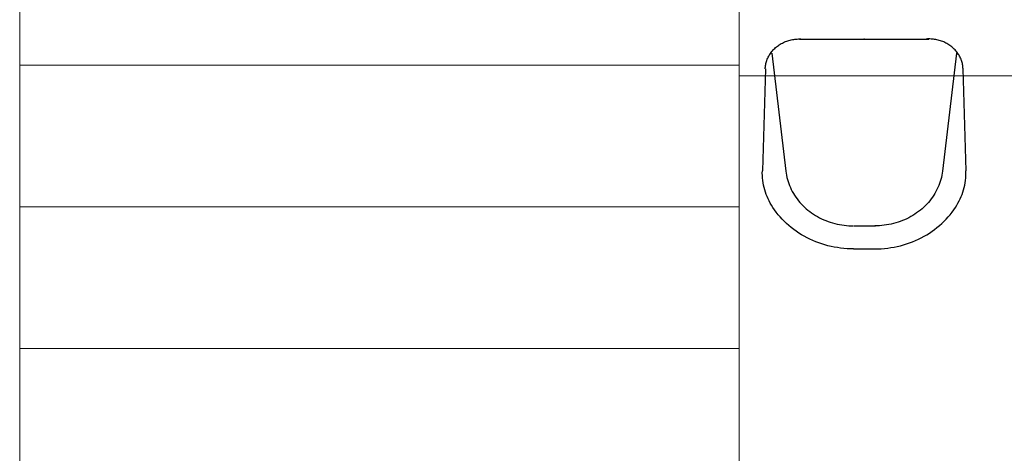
# Model space of a CAD drawing. Header units: millimetres. Extents: x -12988 to 25758, y 6227 to 71097.
# Tile 7 of 28: x 4364 to 4551, y 18150 to 18233. Entities that reach past the tile are written whole.
import ezdxf

# ---------------------------------------------------------------- set-up
doc = ezdxf.new("R2010")
doc.units = ezdxf.units.MM
doc.layers.add('!WYPOSAŻENIE', color=4, linetype='Continuous')
doc.layers.add('0! WIZJA', color=210, linetype='Continuous', lineweight=18)

# ---------------------------------------------------------------- blocks, each defined once
blk = doc.blocks.new('*U118')
at = {"layer": '!WYPOSAŻENIE'}
for p, q in [((-16.51, 18.64), (-16.33, 18.77)), ((-16.51, 18.64), (-16.33, 18.77)), ((-16.33, 18.77), (-16.15, 18.9)), ((-16.33, 18.77), (-16.15, 18.9)), ((-16.15, 18.9), (-15.96, 19.02)), ((-16.15, 18.9), (-15.96, 19.02)), ((-15.96, 19.02), (-15.77, 19.13)), ((-15.96, 19.02), (-15.77, 19.13)), ((-15.77, 19.13), (-15.57, 19.23)), ((-15.77, 19.13), (-15.57, 19.23)), ((-15.57, 19.23), (-15.37, 19.33)), ((-15.57, 19.23), (-15.37, 19.33)), ((-15.37, 19.33), (-15.16, 19.43)), ((-15.37, 19.33), (-15.16, 19.43)), ((-15.16, 19.43), (-14.96, 19.51)), ((-15.16, 19.43), (-14.96, 19.51)), ((-14.96, 19.51), (-14.74, 19.6)), ((-14.96, 19.51), (-14.74, 19.6)), ((-14.74, 19.6), (-14.53, 19.67)), ((-14.74, 19.6), (-14.53, 19.67)), ((-14.53, 19.67), (-14.31, 19.74)), ((-14.53, 19.67), (-14.31, 19.74)), ((-14.31, 19.74), (-14.09, 19.8)), ((-14.31, 19.74), (-14.09, 19.8)), ((-14.09, 19.8), (-13.87, 19.85)), ((-14.09, 19.8), (-13.87, 19.85)), ((-13.87, 19.85), (-13.65, 19.89)), ((-13.87, 19.85), (-13.65, 19.89)), ((-13.65, 19.89), (-13.42, 19.93)), ((-13.65, 19.89), (-13.42, 19.93)), ((-13.42, 19.93), (-13.2, 19.96)), ((-13.42, 19.93), (-13.2, 19.96)), ((-13.2, 19.96), (-12.97, 19.99)), ((-13.2, 19.96), (-12.97, 19.99)), ((-12.97, 19.99), (-12.74, 20)), ((-12.97, 19.99), (-12.74, 20)), ((-12.74, 20), (-12.51, 20.01)), ((-12.74, 20), (-12.51, 20.01)), ((-12.51, 20.01), (-12.28, 20.02)), ((-12.51, 20.01), (-12.28, 20.02)), ((12.32, 19.98), (-12.32, 19.98)), ((12.32, 19.98), (-12.32, 19.98)), ((-12.28, 20.02), (-12.05, 20.01)), ((-12.28, 20.02), (-12.05, 20.01)), ((-12.05, 20.01), (-11.82, 20)), ((-12.05, 20.01), (-11.82, 20)), ((12.05, 20.01), (11.82, 20)), ((12.05, 20.01), (11.82, 20)), ((12.28, 20.02), (12.05, 20.01)), ((12.28, 20.02), (12.05, 20.01)), ((12.51, 20.01), (12.28, 20.02)), ((12.51, 20.01), (12.28, 20.02)), ((12.74, 20), (12.51, 20.01)), ((12.74, 20), (12.51, 20.01)), ((12.97, 19.99), (12.74, 20)), ((12.97, 19.99), (12.74, 20)), ((13.2, 19.96), (12.97, 19.99)), ((13.2, 19.96), (12.97, 19.99)), ((13.42, 19.93), (13.2, 19.96)), ((13.42, 19.93), (13.2, 19.96)), ((13.65, 19.89), (13.42, 19.93)), ((13.65, 19.89), (13.42, 19.93)), ((13.87, 19.85), (13.65, 19.89)), ((13.87, 19.85), (13.65, 19.89)), ((14.09, 19.8), (13.87, 19.85)), ((14.09, 19.8), (13.87, 19.85)), ((14.31, 19.74), (14.09, 19.8)), ((14.31, 19.74), (14.09, 19.8)), ((14.53, 19.67), (14.31, 19.74)), ((14.53, 19.67), (14.31, 19.74)), ((14.74, 19.6), (14.53, 19.67)), ((14.74, 19.6), (14.53, 19.67)), ((14.96, 19.51), (14.74, 19.6)), ((14.96, 19.51), (14.74, 19.6)), ((15.16, 19.43), (14.96, 19.51)), ((15.16, 19.43), (14.96, 19.51)), ((15.37, 19.33), (15.16, 19.43)), ((15.37, 19.33), (15.16, 19.43)), ((15.57, 19.23), (15.37, 19.33)), ((15.57, 19.23), (15.37, 19.33)), ((15.77, 19.13), (15.57, 19.23)), ((15.77, 19.13), (15.57, 19.23)), ((15.96, 19.02), (15.77, 19.13)), ((15.96, 19.02), (15.77, 19.13)), ((16.15, 18.9), (15.96, 19.02)), ((16.15, 18.9), (15.96, 19.02)), ((16.33, 18.77), (16.15, 18.9)), ((16.33, 18.77), (16.15, 18.9)), ((16.51, 18.64), (16.33, 18.77)), ((16.51, 18.64), (16.33, 18.77)), ((-18.18, 16.7), (-18.08, 16.89)), ((-18.18, 16.7), (-18.08, 16.89)), ((-18.08, 16.89), (-17.97, 17.07)), ((-18.08, 16.89), (-17.97, 17.07)), ((-17.97, 17.07), (-17.85, 17.24)), ((-17.97, 17.07), (-17.85, 17.24)), ((-17.85, 17.24), (-17.73, 17.42)), ((-17.85, 17.24), (-17.73, 17.42)), ((-17.73, 17.42), (-17.6, 17.59)), ((-17.73, 17.42), (-17.6, 17.59)), ((-17.6, 17.59), (-17.46, 17.75)), ((-17.6, 17.59), (-17.46, 17.75)), ((-17.56, 17.29), (-14.92, -5.19)), ((-17.56, 17.29), (-14.92, -5.19)), ((-17.46, 17.75), (-17.32, 17.91)), ((-17.46, 17.75), (-17.32, 17.91)), ((-17.32, 17.91), (-17.17, 18.07)), ((-17.32, 17.91), (-17.17, 18.07)), ((-17.17, 18.07), (-17.01, 18.22)), ((-17.17, 18.07), (-17.01, 18.22)), ((-17.01, 18.22), (-16.85, 18.37)), ((-17.01, 18.22), (-16.85, 18.37)), ((-16.85, 18.37), (-16.68, 18.51)), ((-16.85, 18.37), (-16.68, 18.51)), ((-16.68, 18.51), (-16.51, 18.64)), ((-16.68, 18.51), (-16.51, 18.64)), ((17.56, 17.29), (14.92, -5.19)), ((17.56, 17.29), (14.92, -5.19)), ((16.68, 18.51), (16.51, 18.64)), ((16.68, 18.51), (16.51, 18.64)), ((16.85, 18.37), (16.68, 18.51)), ((16.85, 18.37), (16.68, 18.51)), ((17.01, 18.22), (16.85, 18.37)), ((17.01, 18.22), (16.85, 18.37)), ((17.17, 18.07), (17.01, 18.22)), ((17.17, 18.07), (17.01, 18.22)), ((17.32, 17.91), (17.17, 18.07)), ((17.32, 17.91), (17.17, 18.07)), ((17.46, 17.75), (17.32, 17.91)), ((17.46, 17.75), (17.32, 17.91)), ((17.6, 17.59), (17.46, 17.75)), ((17.6, 17.59), (17.46, 17.75)), ((17.73, 17.42), (17.6, 17.59)), ((17.73, 17.42), (17.6, 17.59)), ((17.85, 17.24), (17.73, 17.42)), ((17.85, 17.24), (17.73, 17.42)), ((17.97, 17.07), (17.85, 17.24)), ((17.97, 17.07), (17.85, 17.24)), ((18.08, 16.89), (17.97, 17.07)), ((18.08, 16.89), (17.97, 17.07)), ((18.18, 16.7), (18.08, 16.89)), ((18.18, 16.7), (18.08, 16.89)), ((-18.77, 14.93), (-18.74, 15.13)), ((-18.77, 14.93), (-18.74, 15.13)), ((-18.74, 15.13), (-18.7, 15.34)), ((-18.74, 15.13), (-18.7, 15.34)), ((-18.7, 15.34), (-18.65, 15.54)), ((-18.7, 15.34), (-18.65, 15.54)), ((-18.65, 15.54), (-18.59, 15.74)), ((-18.65, 15.54), (-18.59, 15.74)), ((-18.59, 15.74), (-18.52, 15.93)), ((-18.59, 15.74), (-18.52, 15.93)), ((-18.52, 15.93), (-18.45, 16.13)), ((-18.52, 15.93), (-18.45, 16.13)), ((-18.45, 16.13), (-18.37, 16.32)), ((-18.45, 16.13), (-18.37, 16.32)), ((-18.37, 16.32), (-18.28, 16.51)), ((-18.37, 16.32), (-18.28, 16.51)), ((-18.28, 16.51), (-18.18, 16.7)), ((-18.28, 16.51), (-18.18, 16.7)), ((18.28, 16.51), (18.18, 16.7)), ((18.28, 16.51), (18.18, 16.7)), ((18.37, 16.32), (18.28, 16.51)), ((18.37, 16.32), (18.28, 16.51)), ((18.45, 16.13), (18.37, 16.32)), ((18.45, 16.13), (18.37, 16.32)), ((18.52, 15.93), (18.45, 16.13)), ((18.52, 15.93), (18.45, 16.13)), ((18.59, 15.74), (18.52, 15.93)), ((18.59, 15.74), (18.52, 15.93)), ((18.65, 15.54), (18.59, 15.74)), ((18.65, 15.54), (18.59, 15.74)), ((18.7, 15.34), (18.65, 15.54)), ((18.7, 15.34), (18.65, 15.54)), ((18.74, 15.13), (18.7, 15.34)), ((18.74, 15.13), (18.7, 15.34)), ((18.77, 14.93), (18.74, 15.13)), ((18.77, 14.93), (18.74, 15.13)), ((-18.8, 14.31), (-19.38, -5.13)), ((-18.8, 14.31), (-19.38, -5.13)), ((-18.83, 14.31), (-18.82, 14.52)), ((-18.83, 14.31), (-18.82, 14.52)), ((-18.82, 14.52), (-18.8, 14.72)), ((-18.82, 14.52), (-18.8, 14.72)), ((-18.8, 14.72), (-18.77, 14.93)), ((-18.8, 14.72), (-18.77, 14.93)), ((18.8, 14.72), (18.77, 14.93)), ((18.8, 14.72), (18.77, 14.93)), ((18.82, 14.52), (18.8, 14.72)), ((18.82, 14.52), (18.8, 14.72)), ((18.8, 14.31), (19.38, -5.13)), ((18.8, 14.31), (19.38, -5.13)), ((18.83, 14.31), (18.82, 14.52)), ((18.83, 14.31), (18.82, 14.52)), ((-19.39, -5.58), (-19.38, -5.13)), ((-19.39, -5.58), (-19.38, -5.13)), ((-19.37, -6.04), (-19.39, -5.58)), ((-19.37, -6.04), (-19.39, -5.58)), ((-14.92, -5.19), (-14.87, -5.59)), ((-14.92, -5.19), (-14.87, -5.59)), ((-14.87, -5.59), (-14.8, -5.99)), ((-14.87, -5.59), (-14.8, -5.99)), ((14.87, -5.59), (14.8, -5.99)), ((14.87, -5.59), (14.8, -5.99)), ((14.87, -5.59), (14.8, -5.99)), ((14.87, -5.59), (14.8, -5.99)), ((14.92, -5.19), (14.87, -5.59)), ((14.92, -5.19), (14.87, -5.59)), ((14.92, -5.19), (14.87, -5.59)), ((14.92, -5.19), (14.87, -5.59)), ((19.37, -6.04), (19.39, -5.58)), ((19.37, -6.04), (19.39, -5.58)), ((19.39, -5.58), (19.38, -5.13)), ((19.39, -5.58), (19.38, -5.13)), ((-19.34, -6.5), (-19.37, -6.04)), ((-19.34, -6.5), (-19.37, -6.04)), ((-19.29, -6.95), (-19.34, -6.5)), ((-19.29, -6.95), (-19.34, -6.5)), ((-19.23, -7.4), (-19.29, -6.95)), ((-19.23, -7.4), (-19.29, -6.95)), ((-19.15, -7.85), (-19.23, -7.4)), ((-19.15, -7.85), (-19.23, -7.4)), ((-14.8, -5.99), (-14.71, -6.39)), ((-14.8, -5.99), (-14.71, -6.39)), ((-14.71, -6.39), (-14.61, -6.79)), ((-14.71, -6.39), (-14.61, -6.79)), ((-14.61, -6.79), (-14.49, -7.18)), ((-14.61, -6.79), (-14.49, -7.18)), ((-14.49, -7.18), (-14.36, -7.57)), ((-14.49, -7.18), (-14.36, -7.57)), ((14.49, -7.18), (14.36, -7.57)), ((14.49, -7.18), (14.36, -7.57)), ((14.49, -7.18), (14.36, -7.57)), ((14.49, -7.18), (14.36, -7.57)), ((14.61, -6.79), (14.49, -7.18)), ((14.61, -6.79), (14.49, -7.18)), ((14.61, -6.79), (14.49, -7.18)), ((14.61, -6.79), (14.49, -7.18)), ((14.71, -6.39), (14.61, -6.79)), ((14.71, -6.39), (14.61, -6.79)), ((14.71, -6.39), (14.61, -6.79)), ((14.71, -6.39), (14.61, -6.79)), ((14.8, -5.99), (14.71, -6.39)), ((14.8, -5.99), (14.71, -6.39)), ((14.8, -5.99), (14.71, -6.39)), ((14.8, -5.99), (14.71, -6.39)), ((19.15, -7.85), (19.23, -7.4)), ((19.15, -7.85), (19.23, -7.4)), ((19.23, -7.4), (19.29, -6.95)), ((19.23, -7.4), (19.29, -6.95)), ((19.29, -6.95), (19.34, -6.5)), ((19.29, -6.95), (19.34, -6.5)), ((19.34, -6.5), (19.37, -6.04)), ((19.34, -6.5), (19.37, -6.04)), ((-19.05, -8.3), (-19.15, -7.85)), ((-19.05, -8.3), (-19.15, -7.85)), ((-18.93, -8.74), (-19.05, -8.3)), ((-18.93, -8.74), (-19.05, -8.3)), ((-18.79, -9.18), (-18.93, -8.74)), ((-18.79, -9.18), (-18.93, -8.74)), ((-18.64, -9.62), (-18.79, -9.18)), ((-18.64, -9.62), (-18.79, -9.18)), ((-14.36, -7.57), (-14.21, -7.96)), ((-14.36, -7.57), (-14.21, -7.96)), ((-14.21, -7.96), (-14.05, -8.34)), ((-14.21, -7.96), (-14.05, -8.34)), ((-14.05, -8.34), (-13.87, -8.71)), ((-14.05, -8.34), (-13.87, -8.71)), ((-13.87, -8.71), (-13.68, -9.08)), ((-13.87, -8.71), (-13.68, -9.08)), ((-13.68, -9.08), (-13.47, -9.45)), ((-13.68, -9.08), (-13.47, -9.45)), ((13.68, -9.08), (13.47, -9.45)), ((13.68, -9.08), (13.47, -9.45)), ((13.68, -9.08), (13.47, -9.45)), ((13.68, -9.08), (13.47, -9.45)), ((13.87, -8.71), (13.68, -9.08)), ((13.87, -8.71), (13.68, -9.08)), ((13.87, -8.71), (13.68, -9.08)), ((13.87, -8.71), (13.68, -9.08)), ((14.05, -8.34), (13.87, -8.71)), ((14.05, -8.34), (13.87, -8.71)), ((14.05, -8.34), (13.87, -8.71)), ((14.05, -8.34), (13.87, -8.71)), ((14.21, -7.96), (14.05, -8.34)), ((14.21, -7.96), (14.05, -8.34)), ((14.21, -7.96), (14.05, -8.34)), ((14.21, -7.96), (14.05, -8.34)), ((14.36, -7.57), (14.21, -7.96)), ((14.36, -7.57), (14.21, -7.96)), ((14.36, -7.57), (14.21, -7.96)), ((14.36, -7.57), (14.21, -7.96)), ((18.64, -9.62), (18.79, -9.18)), ((18.64, -9.62), (18.79, -9.18)), ((18.79, -9.18), (18.93, -8.74)), ((18.79, -9.18), (18.93, -8.74)), ((18.93, -8.74), (19.05, -8.3)), ((18.93, -8.74), (19.05, -8.3)), ((19.05, -8.3), (19.15, -7.85)), ((19.05, -8.3), (19.15, -7.85)), ((-18.47, -10.05), (-18.64, -9.62)), ((-18.47, -10.05), (-18.64, -9.62)), ((-18.29, -10.48), (-18.47, -10.05)), ((-18.29, -10.48), (-18.47, -10.05)), ((-18.09, -10.89), (-18.29, -10.48)), ((-18.09, -10.89), (-18.29, -10.48)), ((-17.87, -11.31), (-18.09, -10.89)), ((-17.87, -11.31), (-18.09, -10.89)), ((-13.47, -9.45), (-13.25, -9.8)), ((-13.47, -9.45), (-13.25, -9.8)), ((-13.25, -9.8), (-13.02, -10.15)), ((-13.25, -9.8), (-13.02, -10.15)), ((-13.02, -10.15), (-12.77, -10.49)), ((-13.02, -10.15), (-12.77, -10.49)), ((-12.77, -10.49), (-12.51, -10.83)), ((-12.77, -10.49), (-12.51, -10.83)), ((-12.51, -10.83), (-12.24, -11.15)), ((-12.51, -10.83), (-12.24, -11.15)), ((-12.24, -11.15), (-11.96, -11.47)), ((-12.24, -11.15), (-11.96, -11.47)), ((12.24, -11.15), (11.96, -11.47)), ((12.24, -11.15), (11.96, -11.47)), ((12.24, -11.15), (11.96, -11.47)), ((12.24, -11.15), (11.96, -11.47)), ((12.51, -10.83), (12.24, -11.15)), ((12.51, -10.83), (12.24, -11.15)), ((12.51, -10.83), (12.24, -11.15)), ((12.51, -10.83), (12.24, -11.15)), ((12.77, -10.49), (12.51, -10.83)), ((12.77, -10.49), (12.51, -10.83)), ((12.77, -10.49), (12.51, -10.83)), ((12.77, -10.49), (12.51, -10.83)), ((13.02, -10.15), (12.77, -10.49)), ((13.02, -10.15), (12.77, -10.49)), ((13.02, -10.15), (12.77, -10.49)), ((13.02, -10.15), (12.77, -10.49)), ((13.25, -9.8), (13.02, -10.15)), ((13.25, -9.8), (13.02, -10.15)), ((13.25, -9.8), (13.02, -10.15)), ((13.25, -9.8), (13.02, -10.15)), ((13.47, -9.45), (13.25, -9.8)), ((13.47, -9.45), (13.25, -9.8)), ((13.47, -9.45), (13.25, -9.8)), ((13.47, -9.45), (13.25, -9.8)), ((17.87, -11.31), (18.09, -10.89)), ((17.87, -11.31), (18.09, -10.89)), ((18.09, -10.89), (18.29, -10.48)), ((18.09, -10.89), (18.29, -10.48)), ((18.29, -10.48), (18.47, -10.05)), ((18.29, -10.48), (18.47, -10.05)), ((18.47, -10.05), (18.64, -9.62)), ((18.47, -10.05), (18.64, -9.62)), ((-17.64, -11.71), (-17.87, -11.31)), ((-17.64, -11.71), (-17.87, -11.31)), ((-17.39, -12.11), (-17.64, -11.71)), ((-17.39, -12.11), (-17.64, -11.71)), ((-17.07, -12.58), (-17.39, -12.11)), ((-17.07, -12.58), (-17.39, -12.11)), ((-16.73, -13.05), (-17.07, -12.58)), ((-16.73, -13.05), (-17.07, -12.58)), ((-16.37, -13.5), (-16.73, -13.05)), ((-16.37, -13.5), (-16.73, -13.05)), ((-11.96, -11.47), (-11.66, -11.78)), ((-11.96, -11.47), (-11.66, -11.78)), ((-11.66, -11.78), (-11.35, -12.07)), ((-11.66, -11.78), (-11.35, -12.07)), ((-11.35, -12.07), (-11.03, -12.36)), ((-11.35, -12.07), (-11.03, -12.36)), ((-11.03, -12.36), (-10.7, -12.64)), ((-11.03, -12.36), (-10.7, -12.64)), ((-10.7, -12.64), (-10.36, -12.91)), ((-10.7, -12.64), (-10.36, -12.91)), ((-10.36, -12.91), (-10, -13.16)), ((-10.36, -12.91), (-10, -13.16)), ((10.36, -12.91), (10, -13.16)), ((10.36, -12.91), (10, -13.16)), ((10.36, -12.91), (10, -13.16)), ((10.36, -12.91), (10, -13.16)), ((10.7, -12.64), (10.36, -12.91)), ((10.7, -12.64), (10.36, -12.91)), ((10.7, -12.64), (10.36, -12.91)), ((10.7, -12.64), (10.36, -12.91)), ((11.03, -12.36), (10.7, -12.64)), ((11.03, -12.36), (10.7, -12.64)), ((11.03, -12.36), (10.7, -12.64)), ((11.03, -12.36), (10.7, -12.64)), ((11.35, -12.07), (11.03, -12.36)), ((11.35, -12.07), (11.03, -12.36)), ((11.35, -12.07), (11.03, -12.36)), ((11.35, -12.07), (11.03, -12.36)), ((11.66, -11.78), (11.35, -12.07)), ((11.66, -11.78), (11.35, -12.07)), ((11.66, -11.78), (11.35, -12.07)), ((11.66, -11.78), (11.35, -12.07)), ((11.96, -11.47), (11.66, -11.78)), ((11.96, -11.47), (11.66, -11.78)), ((11.96, -11.47), (11.66, -11.78)), ((11.96, -11.47), (11.66, -11.78)), ((16.37, -13.5), (16.73, -13.05)), ((16.37, -13.5), (16.73, -13.05)), ((16.73, -13.05), (17.07, -12.58)), ((16.73, -13.05), (17.07, -12.58)), ((17.07, -12.58), (17.39, -12.11)), ((17.07, -12.58), (17.39, -12.11)), ((17.39, -12.11), (17.64, -11.71)), ((17.39, -12.11), (17.64, -11.71)), ((17.64, -11.71), (17.87, -11.31)), ((17.64, -11.71), (17.87, -11.31)), ((-15.99, -13.94), (-16.37, -13.5)), ((-15.99, -13.94), (-16.37, -13.5)), ((-15.6, -14.37), (-15.99, -13.94)), ((-15.6, -14.37), (-15.99, -13.94)), ((-15.19, -14.79), (-15.6, -14.37)), ((-15.19, -14.79), (-15.6, -14.37)), ((-14.77, -15.19), (-15.19, -14.79)), ((-14.77, -15.19), (-15.19, -14.79)), ((-10, -13.16), (-9.64, -13.41)), ((-10, -13.16), (-9.64, -13.41)), ((-9.64, -13.41), (-9.27, -13.64)), ((-9.64, -13.41), (-9.27, -13.64)), ((-9.27, -13.64), (-8.89, -13.86)), ((-9.27, -13.64), (-8.89, -13.86)), ((-8.89, -13.86), (-8.5, -14.07)), ((-8.89, -13.86), (-8.5, -14.07)), ((-8.5, -14.07), (-8.11, -14.27)), ((-8.5, -14.07), (-8.11, -14.27)), ((-8.11, -14.27), (-7.7, -14.46)), ((-8.11, -14.27), (-7.7, -14.46)), ((-7.7, -14.46), (-7.29, -14.63)), ((-7.7, -14.46), (-7.29, -14.63)), ((-7.29, -14.63), (-6.88, -14.79)), ((-7.29, -14.63), (-6.88, -14.79)), ((-6.88, -14.79), (-6.45, -14.93)), ((-6.88, -14.79), (-6.45, -14.93)), ((-6.45, -14.93), (-6.03, -15.07)), ((-6.45, -14.93), (-6.03, -15.07)), ((6.45, -14.93), (6.03, -15.07)), ((6.45, -14.93), (6.03, -15.07)), ((6.45, -14.93), (6.03, -15.07)), ((6.45, -14.93), (6.03, -15.07)), ((6.88, -14.79), (6.45, -14.93)), ((6.88, -14.79), (6.45, -14.93)), ((6.88, -14.79), (6.45, -14.93)), ((6.88, -14.79), (6.45, -14.93)), ((7.29, -14.63), (6.88, -14.79)), ((7.29, -14.63), (6.88, -14.79)), ((7.29, -14.63), (6.88, -14.79)), ((7.29, -14.63), (6.88, -14.79)), ((7.7, -14.46), (7.29, -14.63)), ((7.7, -14.46), (7.29, -14.63)), ((7.7, -14.46), (7.29, -14.63)), ((7.7, -14.46), (7.29, -14.63)), ((8.11, -14.27), (7.7, -14.46)), ((8.11, -14.27), (7.7, -14.46)), ((8.11, -14.27), (7.7, -14.46)), ((8.11, -14.27), (7.7, -14.46)), ((8.5, -14.07), (8.11, -14.27)), ((8.5, -14.07), (8.11, -14.27)), ((8.5, -14.07), (8.11, -14.27)), ((8.5, -14.07), (8.11, -14.27)), ((8.89, -13.86), (8.5, -14.07)), ((8.89, -13.86), (8.5, -14.07)), ((8.89, -13.86), (8.5, -14.07)), ((8.89, -13.86), (8.5, -14.07)), ((9.27, -13.64), (8.89, -13.86)), ((9.27, -13.64), (8.89, -13.86)), ((9.27, -13.64), (8.89, -13.86)), ((9.27, -13.64), (8.89, -13.86)), ((9.64, -13.41), (9.27, -13.64)), ((9.64, -13.41), (9.27, -13.64)), ((9.64, -13.41), (9.27, -13.64)), ((9.64, -13.41), (9.27, -13.64)), ((10, -13.16), (9.64, -13.41)), ((10, -13.16), (9.64, -13.41)), ((10, -13.16), (9.64, -13.41)), ((10, -13.16), (9.64, -13.41)), ((14.77, -15.19), (15.19, -14.79)), ((14.77, -15.19), (15.19, -14.79)), ((15.19, -14.79), (15.6, -14.37)), ((15.19, -14.79), (15.6, -14.37)), ((15.6, -14.37), (15.99, -13.94)), ((15.6, -14.37), (15.99, -13.94)), ((15.99, -13.94), (16.37, -13.5)), ((15.99, -13.94), (16.37, -13.5)), ((-14.33, -15.58), (-14.77, -15.19)), ((-14.33, -15.58), (-14.77, -15.19)), ((-13.87, -15.96), (-14.33, -15.58)), ((-13.87, -15.96), (-14.33, -15.58)), ((-13.41, -16.32), (-13.87, -15.96)), ((-13.41, -16.32), (-13.87, -15.96)), ((-12.92, -16.67), (-13.41, -16.32)), ((-12.92, -16.67), (-13.41, -16.32)), ((-12.43, -17), (-12.92, -16.67)), ((-12.43, -17), (-12.92, -16.67)), ((-6.03, -15.07), (-5.59, -15.19)), ((-6.03, -15.07), (-5.59, -15.19)), ((-5.59, -15.19), (-5.16, -15.29)), ((-5.59, -15.19), (-5.16, -15.29)), ((-5.16, -15.29), (-4.71, -15.38)), ((-5.16, -15.29), (-4.71, -15.38)), ((-4.71, -15.38), (-4.27, -15.46)), ((-4.71, -15.38), (-4.27, -15.46)), ((-4.27, -15.46), (-3.82, -15.52)), ((-4.27, -15.46), (-3.82, -15.52)), ((-3.82, -15.52), (-3.37, -15.57)), ((-3.82, -15.52), (-3.37, -15.57)), ((-3.37, -15.57), (-2.92, -15.61)), ((-3.37, -15.57), (-2.92, -15.61)), ((-2.92, -15.61), (-2.47, -15.63)), ((-2.92, -15.61), (-2.47, -15.63)), ((-2.47, -15.63), (-2.02, -15.64)), ((-2.47, -15.63), (-2.02, -15.64)), ((1.88, -15.64), (-2.16, -15.64)), ((1.88, -15.64), (-2.16, -15.64)), ((2.47, -15.63), (2.02, -15.64)), ((2.47, -15.63), (2.02, -15.64)), ((2.47, -15.63), (2.02, -15.64)), ((2.47, -15.63), (2.02, -15.64)), ((2.92, -15.61), (2.47, -15.63)), ((2.92, -15.61), (2.47, -15.63)), ((2.92, -15.61), (2.47, -15.63)), ((2.92, -15.61), (2.47, -15.63)), ((3.37, -15.57), (2.92, -15.61)), ((3.37, -15.57), (2.92, -15.61)), ((3.37, -15.57), (2.92, -15.61)), ((3.37, -15.57), (2.92, -15.61)), ((3.82, -15.52), (3.37, -15.57)), ((3.82, -15.52), (3.37, -15.57)), ((3.82, -15.52), (3.37, -15.57)), ((3.82, -15.52), (3.37, -15.57)), ((4.27, -15.46), (3.82, -15.52)), ((4.27, -15.46), (3.82, -15.52)), ((4.27, -15.46), (3.82, -15.52)), ((4.27, -15.46), (3.82, -15.52)), ((4.71, -15.38), (4.27, -15.46)), ((4.71, -15.38), (4.27, -15.46)), ((4.71, -15.38), (4.27, -15.46)), ((4.71, -15.38), (4.27, -15.46)), ((5.16, -15.29), (4.71, -15.38)), ((5.16, -15.29), (4.71, -15.38)), ((5.16, -15.29), (4.71, -15.38)), ((5.16, -15.29), (4.71, -15.38)), ((5.59, -15.19), (5.16, -15.29)), ((5.59, -15.19), (5.16, -15.29)), ((5.59, -15.19), (5.16, -15.29)), ((5.59, -15.19), (5.16, -15.29)), ((6.03, -15.07), (5.59, -15.19)), ((6.03, -15.07), (5.59, -15.19)), ((6.03, -15.07), (5.59, -15.19)), ((6.03, -15.07), (5.59, -15.19)), ((12.43, -17), (12.92, -16.67)), ((12.43, -17), (12.92, -16.67)), ((12.92, -16.67), (13.41, -16.32)), ((12.92, -16.67), (13.41, -16.32)), ((13.41, -16.32), (13.87, -15.96)), ((13.41, -16.32), (13.87, -15.96)), ((13.87, -15.96), (14.33, -15.58)), ((13.87, -15.96), (14.33, -15.58)), ((14.33, -15.58), (14.77, -15.19)), ((14.33, -15.58), (14.77, -15.19)), ((-11.92, -17.32), (-12.43, -17)), ((-11.92, -17.32), (-12.43, -17)), ((-11.4, -17.62), (-11.92, -17.32)), ((-11.4, -17.62), (-11.92, -17.32)), ((-10.87, -17.9), (-11.4, -17.62)), ((-10.87, -17.9), (-11.4, -17.62)), ((-10.33, -18.17), (-10.87, -17.9)), ((-10.33, -18.17), (-10.87, -17.9)), ((-9.78, -18.42), (-10.33, -18.17)), ((-9.78, -18.42), (-10.33, -18.17)), ((-9.22, -18.65), (-9.78, -18.42)), ((-9.22, -18.65), (-9.78, -18.42)), ((-8.65, -18.87), (-9.22, -18.65)), ((-8.65, -18.87), (-9.22, -18.65)), ((8.65, -18.87), (9.22, -18.65)), ((8.65, -18.87), (9.22, -18.65)), ((9.22, -18.65), (9.78, -18.42)), ((9.22, -18.65), (9.78, -18.42)), ((9.78, -18.42), (10.33, -18.17)), ((9.78, -18.42), (10.33, -18.17)), ((10.33, -18.17), (10.87, -17.9)), ((10.33, -18.17), (10.87, -17.9)), ((10.87, -17.9), (11.4, -17.62)), ((10.87, -17.9), (11.4, -17.62)), ((11.4, -17.62), (11.92, -17.32)), ((11.4, -17.62), (11.92, -17.32)), ((11.92, -17.32), (12.43, -17)), ((11.92, -17.32), (12.43, -17)), ((-8.07, -19.06), (-8.65, -18.87)), ((-8.07, -19.06), (-8.65, -18.87)), ((-7.49, -19.24), (-8.07, -19.06)), ((-7.49, -19.24), (-8.07, -19.06)), ((-6.9, -19.41), (-7.49, -19.24)), ((-6.9, -19.41), (-7.49, -19.24)), ((-6.3, -19.55), (-6.9, -19.41)), ((-6.3, -19.55), (-6.9, -19.41)), ((-5.7, -19.67), (-6.3, -19.55)), ((-5.7, -19.67), (-6.3, -19.55)), ((-5.09, -19.78), (-5.7, -19.67)), ((-5.09, -19.78), (-5.7, -19.67)), ((-4.48, -19.86), (-5.09, -19.78)), ((-4.48, -19.86), (-5.09, -19.78)), ((-3.87, -19.93), (-4.48, -19.86)), ((-3.87, -19.93), (-4.48, -19.86)), ((-3.25, -19.98), (-3.87, -19.93)), ((-3.25, -19.98), (-3.87, -19.93)), ((-2.64, -20.01), (-3.25, -19.98)), ((-2.64, -20.01), (-3.25, -19.98)), ((2.02, -20.02), (-3.14, -20.02)), ((2.02, -20.02), (-3.14, -20.02)), ((-2.02, -20.02), (-2.64, -20.01)), ((-2.02, -20.02), (-2.64, -20.01)), ((2.02, -20.02), (2.64, -20.01)), ((2.02, -20.02), (2.64, -20.01)), ((2.64, -20.01), (3.25, -19.98)), ((2.64, -20.01), (3.25, -19.98)), ((3.25, -19.98), (3.87, -19.93)), ((3.25, -19.98), (3.87, -19.93)), ((3.87, -19.93), (4.48, -19.86)), ((3.87, -19.93), (4.48, -19.86)), ((4.48, -19.86), (5.09, -19.78)), ((4.48, -19.86), (5.09, -19.78)), ((5.09, -19.78), (5.7, -19.67)), ((5.09, -19.78), (5.7, -19.67)), ((5.7, -19.67), (6.3, -19.55)), ((5.7, -19.67), (6.3, -19.55)), ((6.3, -19.55), (6.9, -19.41)), ((6.3, -19.55), (6.9, -19.41)), ((6.9, -19.41), (7.49, -19.24)), ((6.9, -19.41), (7.49, -19.24)), ((7.49, -19.24), (8.07, -19.06)), ((7.49, -19.24), (8.07, -19.06)), ((8.07, -19.06), (8.65, -18.87)), ((8.07, -19.06), (8.65, -18.87))]:
    blk.add_line(p, q, dxfattribs=at)
blk.add_point((-0.03, 19.98), dxfattribs=at)
blk.add_point((-0.03, 19.98), dxfattribs=at)
blk = doc.blocks.new('*U117')
at = {"layer": '0! WIZJA', "color": 0, "linetype": 'ByBlock', "lineweight": -2, "ltscale": 0.5, "transparency": 16777216}
blk.add_blockref('*U118', (1530, 0), dxfattribs=at)

msp = doc.modelspace()

# ---------------------------------------------------------------- linework, layer by layer
at = {"layer": '0! WIZJA'}
for p, q in [((4363.891, 18791.303), (4363.891, 18035.303)), ((4500.891, 18222.303), (6082.891, 18222.303))]:
    msp.add_line(p, q, dxfattribs=at)
at = {"layer": '0! WIZJA', "ltscale": 0.5}
for p, q in [((4500.891, 18301.303), (4500.891, 18222.303)), ((4500.891, 18224.303), (4363.891, 18224.303)), ((4500.891, 18222.303), (4500.891, 18142.303)), ((4500.891, 18197.303), (4363.891, 18197.303)), ((4500.891, 18170.303), (4363.891, 18170.303))]:
    msp.add_line(p, q, dxfattribs=at)

# ---------------------------------------------------------------- block references
at = {"layer": '0! WIZJA', "ltscale": 0.5, "xscale": -1}
msp.add_blockref('*U117', (6054.685, 18209.318), dxfattribs=at)

doc.saveas('drawing.dxf')
